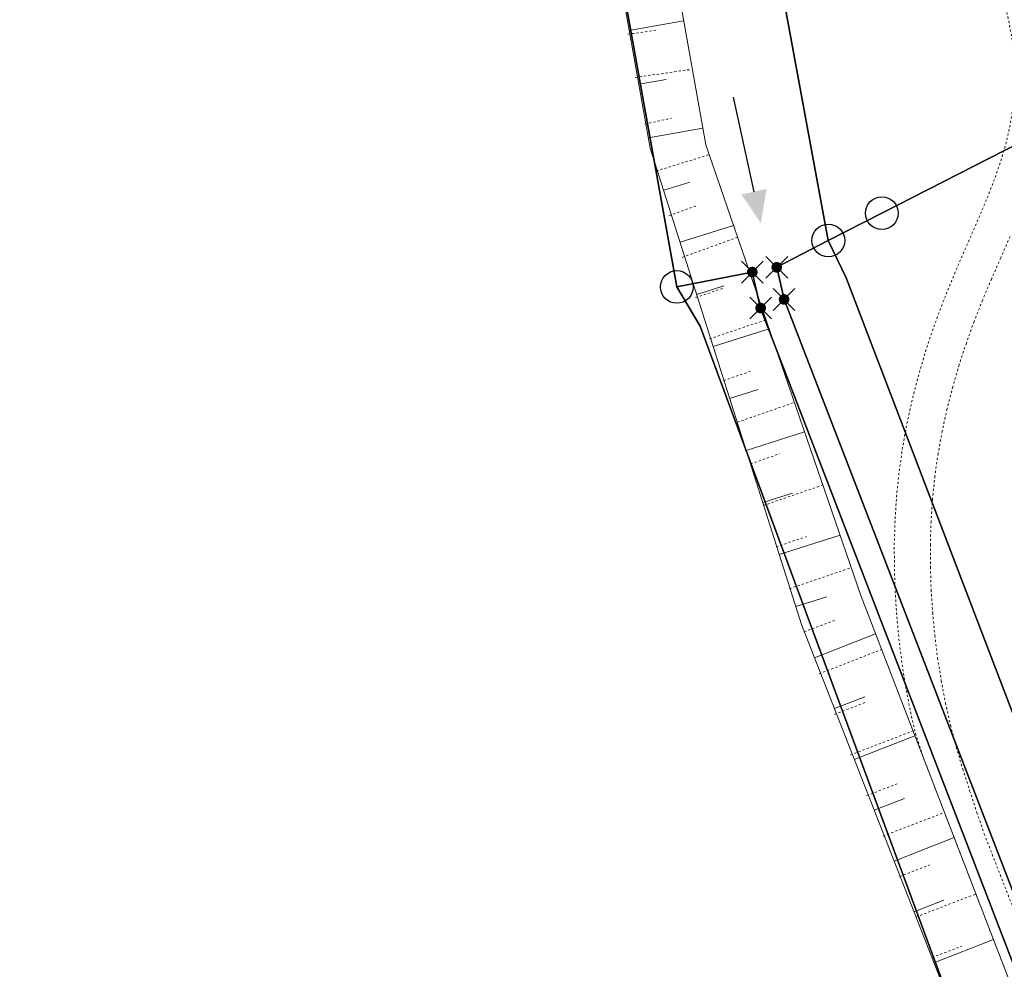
# Model space of a CAD drawing. Header units: metres. Extents: x 339653 to 341672, y 5744753 to 5747397.
# Tile 176 of 256: x 340470 to 340515, y 5746491 to 5746535. Entities that reach past the tile are written whole.
import ezdxf

# ---------------------------------------------------------------- set-up
doc = ezdxf.new("R2010")
doc.units = ezdxf.units.M
doc.header["$LTSCALE"] = 0.03
doc.header["$PDMODE"] = 3
doc.header["$PDSIZE"] = 0.5
doc.linetypes.add('ACAD_ISO03W100', pattern=[30, 12, -18])
doc.linetypes.add('Ohne Titel-11', pattern=[0.393677, 0.196838, -0.196838])
for name, color, linetype, lineweight in [('B-Topografische_Linien', 83, 'ACAD_ISO03W100', 18), ('Flurstücke_Grenzpunkte', 7, 'Continuous', 25), ('Gewässer', 7, 'Continuous', 25), ('Historie', 7, 'Continuous', 25), ('Primäres DGM', 7, 'Continuous', 25), ('Reliefformen', 7, 'Continuous', 25), ('Vegetation', 7, 'Continuous', 25)]:
    doc.layers.add(name, color=color, linetype=linetype, lineweight=lineweight)

# ---------------------------------------------------------------- blocks, each defined once
blk = doc.blocks.new('Bach', base_point=(-0.007389, 0))
blk.add_hatch(color=256).paths.add_polyline_path([(-0.5, 0), (-0.253694, 0.098522), (-0.253694, -0.098522)], flags=0)
blk.add_line((-0.253694, 0), (0.485223, 0))
blk = doc.blocks.new('Grenzpunkt mit Abmarkung (Marke)')
at = {"lineweight": -2}
blk.add_circle((0, 0), 0.499, dxfattribs=at)
blk = doc.blocks.new('Grenzpunkt. Abmarkung nach Quellenlage nicht zu spezifizieren')
at = {"lineweight": -2}
blk.add_hatch(color=256, dxfattribs=at).paths.add_polyline_path([(0, 0.165, -1), (0, -0.165, -1)], flags=0)
blk.add_point((0, 0), dxfattribs=at)

msp = doc.modelspace()

# ---------------------------------------------------------------- linework, layer by layer
at = {"layer": 'B-Topografische_Linien', "color": 83, "linetype": 'Continuous', "lineweight": 0}
for p, q in [((340497.674, 5746534.092), (340500.163, 5746534.536)), ((340498.114, 5746531.63), (340499.357, 5746531.852)), ((340498.553, 5746529.169), (340501.037, 5746529.612)), ((340499.249, 5746526.77), (340500.439, 5746527.147)), ((340500.004, 5746524.387), (340502.443, 5746525.16)), ((340500.759, 5746522.003), (340502.007, 5746522.399)), ((340501.513, 5746519.62), (340504.07, 5746520.43)), ((340502.269, 5746517.236), (340503.576, 5746517.651)), ((340503.025, 5746514.853), (340505.697, 5746515.701)), ((340503.781, 5746512.47), (340505.146, 5746512.902)), ((340504.537, 5746510.086), (340507.325, 5746510.971)), ((340505.292, 5746507.703), (340506.715, 5746508.154)), ((340506.151, 5746505.355), (340508.952, 5746506.452)), ((340507.062, 5746503.027), (340508.456, 5746503.573)), ((340507.973, 5746500.7), (340510.75, 5746501.787)), ((340508.884, 5746498.372), (340510.266, 5746498.913)), ((340509.796, 5746496.044), (340512.547, 5746497.122)), ((340510.707, 5746493.716), (340512.076, 5746494.253)), ((340511.618, 5746491.388), (340514.345, 5746492.457))]:
    msp.add_line(p, q, dxfattribs=at)
at = {"layer": 'B-Topografische_Linien', "color": 83, "linetype": 'Ohne Titel-11', "lineweight": 0}
for p, q in [((340497.602, 5746533.917), (340498.908, 5746534.101)), ((340497.949, 5746531.938), (340500.492, 5746532.305)), ((340498.385, 5746529.806), (340499.605, 5746530.069)), ((340498.909, 5746527.658), (340501.309, 5746528.393)), ((340499.491, 5746525.606), (340500.72, 5746526.053)), ((340500.094, 5746523.698), (340502.637, 5746524.621)), ((340500.707, 5746521.855), (340502, 5746522.294)), ((340501.35, 5746519.967), (340503.933, 5746520.837)), ((340501.995, 5746518.06), (340503.286, 5746518.502)), ((340502.619, 5746516.147), (340505.23, 5746517.053)), ((340503.219, 5746514.238), (340504.552, 5746514.701)), ((340503.807, 5746512.331), (340506.54, 5746513.274)), ((340504.394, 5746510.44), (340505.79, 5746510.91)), ((340505.008, 5746508.52), (340507.827, 5746509.486)), ((340505.671, 5746506.545), (340507.086, 5746507.074)), ((340506.364, 5746504.62), (340509.224, 5746505.739)), ((340507.064, 5746502.766), (340508.506, 5746503.32)), ((340507.793, 5746500.905), (340510.665, 5746502.007)), ((340508.54, 5746499.045), (340509.962, 5746499.593)), ((340509.295, 5746497.193), (340512.103, 5746498.275)), ((340510.05, 5746495.34), (340511.436, 5746495.874)), ((340510.799, 5746493.486), (340513.541, 5746494.542)), ((340511.537, 5746491.627), (340512.899, 5746492.151))]:
    msp.add_line(p, q, dxfattribs=at)
at = {"layer": 'B-Topografische_Linien', "color": 83, "linetype": 'Ohne Titel-11', "lineweight": 0, "flags": 128}
msp.add_lwpolyline([(340537.165, 5746622.734), (340536.37, 5746622.241), (340535.575, 5746621.748), (340534.779, 5746621.254), (340533.984, 5746620.76), (340533.189, 5746620.265), (340532.393, 5746619.769), (340531.599, 5746619.272), (340530.806, 5746618.775), (340530.014, 5746618.276), (340529.223, 5746617.779), (340528.433, 5746617.284), (340527.644, 5746616.79), (340526.854, 5746616.299), (340526.062, 5746615.811), (340525.269, 5746615.327), (340524.471, 5746614.845), (340523.666, 5746614.362), (340522.855, 5746613.872), (340522.041, 5746613.373), (340521.227, 5746612.859), (340520.417, 5746612.328), (340519.614, 5746611.775), (340518.82, 5746611.197), (340518.039, 5746610.589), (340517.307, 5746609.974), (340516.641, 5746609.423), (340515.843, 5746608.683), (340515.088, 5746607.958), (340514.365, 5746607.148), (340513.687, 5746606.191), (340513.077, 5746605.262), (340512.501, 5746604.305), (340511.965, 5746603.318), (340511.474, 5746602.3), (340511.036, 5746601.251), (340510.656, 5746600.17), (340510.34, 5746599.063), (340510.091, 5746597.936), (340509.912, 5746596.795), (340509.805, 5746595.643), (340509.773, 5746594.486), (340509.82, 5746593.33), (340509.944, 5746592.188), (340510.137, 5746591.066), (340510.39, 5746589.965), (340510.693, 5746588.885), (340511.038, 5746587.825), (340511.417, 5746586.786), (340511.821, 5746585.767), (340512.241, 5746584.772), (340512.661, 5746583.805), (340513.061, 5746582.866), (340513.423, 5746581.95), (340513.734, 5746581.05), (340513.98, 5746580.159), (340514.153, 5746579.265), (340514.25, 5746578.363), (340514.267, 5746577.465), (340514.2, 5746576.579), (340514.048, 5746575.701), (340513.817, 5746574.822), (340513.511, 5746573.943), (340513.139, 5746573.066), (340512.708, 5746572.195), (340512.227, 5746571.332), (340511.705, 5746570.48), (340511.15, 5746569.636), (340510.568, 5746568.791), (340509.97, 5746567.94), (340509.364, 5746567.075), (340508.761, 5746566.187), (340508.171, 5746565.27), (340507.607, 5746564.315), (340507.081, 5746563.315), (340506.608, 5746562.269), (340506.199, 5746561.182), (340505.865, 5746560.059), (340505.617, 5746558.903), (340505.467, 5746557.724), (340505.417, 5746556.538), (340505.464, 5746555.357), (340505.603, 5746554.188), (340505.828, 5746553.037), (340506.134, 5746551.916), (340506.511, 5746550.829), (340506.947, 5746549.779), (340507.43, 5746548.764), (340507.95, 5746547.78), (340508.496, 5746546.828), (340509.061, 5746545.904), (340509.635, 5746545.002), (340510.214, 5746544.119), (340510.79, 5746543.248), (340511.356, 5746542.386), (340511.907, 5746541.527), (340512.437, 5746540.668), (340512.941, 5746539.803), (340513.413, 5746538.93), (340513.845, 5746538.051), (340514.232, 5746537.164), (340514.568, 5746536.271), (340514.847, 5746535.37), (340515.064, 5746534.46), (340515.216, 5746533.538), (340515.301, 5746532.61), (340515.317, 5746531.685), (340515.262, 5746530.772), (340515.134, 5746529.874), (340514.935, 5746528.98), (340514.672, 5746528.078), (340514.353, 5746527.167), (340513.989, 5746526.242), (340513.592, 5746525.302), (340513.172, 5746524.345), (340512.744, 5746523.368), (340512.321, 5746522.367), (340511.918, 5746521.346), (340511.544, 5746520.312), (340511.202, 5746519.267), (340510.893, 5746518.211), (340510.619, 5746517.145), (340510.382, 5746516.069), (340510.184, 5746514.983), (340510.028, 5746513.888), (340509.914, 5746512.789), (340509.841, 5746511.687), (340509.807, 5746510.586), (340509.809, 5746509.485), (340509.847, 5746508.388), (340509.918, 5746507.294), (340510.021, 5746506.203), (340510.157, 5746505.115), (340510.327, 5746504.031), (340510.533, 5746502.951), (340510.776, 5746501.879), (340511.094, 5746500.893), (340511.477, 5746499.898), (340511.813, 5746499.026), (340512.21, 5746497.997), (340512.656, 5746496.839), (340514.901, 5746491.014), (340520.917, 5746475.402), (340524.251, 5746466.752)], dxfattribs=at)
at = {"layer": 'B-Topografische_Linien', "color": 83, "linetype": 'Continuous', "lineweight": 0, "flags": 128}
for points in [[(340557.164, 5746380.654), (340540.226, 5746425.295), (340508.275, 5746508.209), (340501.172, 5746528.853), (340496.116, 5746557.321), (340493.453, 5746576.524), (340498.173, 5746596.79), (340510.763, 5746605.998)], [(340490.792, 5746576.188), (340493.541, 5746557.294), (340498.637, 5746528.704), (340505.555, 5746506.877), (340526.18, 5746454.224)]]:
    msp.add_lwpolyline(points, dxfattribs=at)
at = {"layer": 'B-Topografische_Linien', "color": 83, "linetype": 'Ohne Titel-11', "lineweight": 0}
msp.add_lwpolyline([(340515.107, 5746524.65), (340514.684, 5746523.683), (340514.26, 5746522.716), (340513.849, 5746521.743), (340513.462, 5746520.763), (340513.105, 5746519.774), (340512.778, 5746518.778), (340512.484, 5746517.774), (340512.224, 5746516.762), (340512, 5746515.743), (340511.813, 5746514.718), (340511.666, 5746513.686), (340511.558, 5746512.649), (340511.489, 5746511.607), (340511.457, 5746510.562), (340511.459, 5746509.516), (340511.495, 5746508.47), (340511.563, 5746507.425), (340511.661, 5746506.383), (340511.791, 5746505.345), (340511.953, 5746504.313), (340512.149, 5746503.288), (340512.379, 5746502.271), (340512.644, 5746501.262), (340512.939, 5746500.262), (340513.256, 5746499.267), (340513.587, 5746498.277), (340513.926, 5746497.288), (340516.023, 5746491.903)], dxfattribs=at)
at = {"layer": 'Flurstücke_Grenzpunkte', "color": 83}
for points in [[(340556.976, 5746376.01), (340537.776, 5746424.857), (340540.676, 5746425.889), (340540.046, 5746427.508), (340517.427, 5746485.673), (340503.688, 5746521.376), (340503.305, 5746523.023), (340499.85, 5746522.342), (340490.824, 5746572.565), (340491.116, 5746581.77), (340490.961, 5746587.777), (340498.504, 5746602.065), (340530.978, 5746621.304), (340553.854, 5746638.79), (340626.464, 5746694.294)], [(340637.313, 5746517.818), (340625.908, 5746533.625), (340612.413, 5746551.677), (340597.526, 5746570.859), (340541.56, 5746542.251), (340509.235, 5746525.724), (340506.786, 5746524.472), (340497.79, 5746573.293), (340497.852, 5746586.147), (340503.91, 5746597.312), (340510.146, 5746600.94), (340534.943, 5746615.365), (340557.604, 5746632.492), (340577.63, 5746647.624), (340596.893, 5746662.181), (340615.222, 5746676.033), (340632.52, 5746689.108)], [(340596.893, 5746662.181), (340577.63, 5746647.624), (340557.604, 5746632.492), (340534.943, 5746615.365), (340510.146, 5746600.94), (340503.91, 5746597.312), (340497.852, 5746586.147), (340497.79, 5746573.293), (340506.786, 5746524.472), (340504.425, 5746523.243), (340504.759, 5746521.771), (340515.841, 5746493.086), (340518.432, 5746486.182), (340541.052, 5746427.95), (340541.605, 5746426.527), (340541.82, 5746425.974), (340544.862, 5746426.199), (340546.839, 5746420.979)], [(340291.176, 5746601.849), (340446.88, 5746586.035), (340484.442, 5746582.23), (340491.116, 5746581.77), (340490.824, 5746572.565), (340499.85, 5746522.342), (340503.305, 5746523.023), (340503.688, 5746521.376), (340517.427, 5746485.673), (340540.046, 5746427.508), (340540.676, 5746425.889), (340537.776, 5746424.857), (340556.976, 5746376.01), (340496.148, 5746366.739), (340445.918, 5746358.729), (340437.59, 5746356.154), (340428.771, 5746353.428), (340409.99, 5746350.865), (340390.668, 5746355.81), (340345.153, 5746367.507)]]:
    msp.add_lwpolyline(points, dxfattribs=at)
msp.add_lwpolyline([(340515.841, 5746493.086), (340504.759, 5746521.771), (340504.425, 5746523.243), (340506.786, 5746524.472), (340509.235, 5746525.724), (340541.56, 5746542.251), (340597.526, 5746570.859), (340612.413, 5746551.677), (340625.908, 5746533.625), (340637.313, 5746517.818), (340648.471, 5746501.835), (340641.473, 5746501.375), (340564.932, 5746496.342), (340518.859, 5746493.312)], close=True, dxfattribs=at)
at = {"layer": 'Gewässer', "color": 83}
for points in [[(340556.976, 5746376.01), (340537.776, 5746424.857), (340540.676, 5746425.889), (340540.046, 5746427.508), (340517.427, 5746485.673), (340503.688, 5746521.376), (340503.305, 5746523.023), (340499.85, 5746522.342), (340490.824, 5746572.565), (340491.116, 5746581.77), (340490.961, 5746587.777), (340498.504, 5746602.065), (340530.978, 5746621.304), (340553.854, 5746638.79), (340626.464, 5746694.294)], [(340596.893, 5746662.181), (340577.63, 5746647.624), (340557.604, 5746632.492), (340534.943, 5746615.365), (340510.146, 5746600.94), (340503.91, 5746597.312), (340497.852, 5746586.147), (340497.79, 5746573.293), (340506.786, 5746524.472), (340504.425, 5746523.243), (340504.759, 5746521.771), (340515.841, 5746493.086), (340518.432, 5746486.182), (340541.052, 5746427.95), (340541.605, 5746426.527), (340541.82, 5746425.974), (340544.862, 5746426.199), (340546.839, 5746420.979)]]:
    msp.add_lwpolyline(points, dxfattribs=at)
for points in [[(340515.841, 5746493.086), (340504.759, 5746521.771), (340504.425, 5746523.243), (340506.786, 5746524.472), (340507.605, 5746522.754), (340518.859, 5746493.312), (340521.125, 5746486.817), (340543.048, 5746429.364), (340543.463, 5746428.277), (340544.645, 5746426.758), (340541.605, 5746426.527), (340541.052, 5746427.95), (340518.432, 5746486.182)], [(340500.919, 5746520.548), (340499.85, 5746522.342), (340503.305, 5746523.023), (340503.688, 5746521.376), (340517.427, 5746485.673), (340540.046, 5746427.508), (340540.676, 5746425.889), (340537.776, 5746424.857), (340536.951, 5746426.681), (340514.387, 5746484.095)]]:
    msp.add_lwpolyline(points, close=True, dxfattribs=at)
at = {"layer": 'Historie', "color": 83}
msp.add_lwpolyline([(340497.79, 5746573.293), (340497.852, 5746586.147), (340503.91, 5746597.312), (340510.146, 5746600.94), (340539.878, 5746545.153), (340541.56, 5746542.251), (340509.235, 5746525.724), (340506.786, 5746524.472)], close=True, dxfattribs=at)
at = {"layer": 'Primäres DGM', "color": 83}
for points in [[(340544.645, 5746426.758), (340541.605, 5746426.527), (340541.052, 5746427.95), (340518.432, 5746486.182), (340515.841, 5746493.086), (340504.759, 5746521.771), (340504.425, 5746523.243), (340506.786, 5746524.472)], [(340506.786, 5746524.472), (340507.605, 5746522.754), (340518.859, 5746493.312), (340521.125, 5746486.817), (340543.463, 5746428.277), (340544.645, 5746426.758)], [(340499.85, 5746522.342), (340503.305, 5746523.023), (340503.688, 5746521.376), (340517.427, 5746485.673), (340540.046, 5746427.508), (340540.676, 5746425.889), (340537.776, 5746424.857)], [(340537.776, 5746424.857), (340536.951, 5746426.681), (340514.387, 5746484.095), (340500.919, 5746520.548), (340499.85, 5746522.342)]]:
    msp.add_lwpolyline(points, dxfattribs=at)
at = {"layer": 'Reliefformen', "color": 83}
for points in [[(340515.841, 5746493.086), (340504.759, 5746521.771), (340504.425, 5746523.243), (340506.786, 5746524.472), (340507.605, 5746522.754), (340518.859, 5746493.312), (340521.125, 5746486.817), (340543.463, 5746428.277), (340544.645, 5746426.758), (340541.605, 5746426.527), (340541.052, 5746427.95), (340518.432, 5746486.182)], [(340514.387, 5746484.095), (340500.919, 5746520.548), (340499.85, 5746522.342), (340503.305, 5746523.023), (340503.688, 5746521.376), (340517.427, 5746485.673), (340540.046, 5746427.508), (340540.676, 5746425.889), (340537.776, 5746424.857), (340536.951, 5746426.681)]]:
    msp.add_lwpolyline(points, close=True, dxfattribs=at)
at = {"layer": 'Vegetation', "color": 83}
for points in [[(340637.313, 5746517.818), (340625.908, 5746533.625), (340612.413, 5746551.677), (340597.526, 5746570.859), (340541.56, 5746542.251), (340509.235, 5746525.724), (340506.786, 5746524.472), (340497.79, 5746573.293), (340497.852, 5746586.147), (340503.91, 5746597.312), (340510.146, 5746600.94), (340534.943, 5746615.365), (340557.604, 5746632.492), (340577.63, 5746647.624), (340596.893, 5746662.181), (340615.222, 5746676.033), (340632.52, 5746689.108)], [(340291.176, 5746601.849), (340446.88, 5746586.035), (340484.442, 5746582.23), (340491.116, 5746581.77), (340490.824, 5746572.565), (340499.85, 5746522.342), (340500.919, 5746520.548), (340514.387, 5746484.095), (340536.951, 5746426.681), (340537.776, 5746424.857), (340556.976, 5746376.01), (340496.148, 5746366.739), (340445.918, 5746358.729), (340437.59, 5746356.154), (340437.164, 5746360.494), (340435.679, 5746375.618), (340439.195, 5746440.697), (340442.449, 5746463.903), (340351.014, 5746468.173)]]:
    msp.add_lwpolyline(points, dxfattribs=at)
msp.add_lwpolyline([(340597.526, 5746570.859), (340612.413, 5746551.677), (340625.908, 5746533.625), (340637.313, 5746517.818), (340648.471, 5746501.835), (340653.443, 5746494.469), (340659.345, 5746485.726), (340669.967, 5746469.45), (340680.334, 5746453.011), (340684.717, 5746445.074), (340683.038, 5746443.509), (340676.064, 5746439.904), (340663.356, 5746438.802), (340623.738, 5746435.72), (340579.196, 5746432.087), (340543.048, 5746429.364), (340521.125, 5746486.817), (340518.859, 5746493.312), (340507.605, 5746522.754), (340506.786, 5746524.472), (340509.235, 5746525.724), (340541.56, 5746542.251)], close=True, dxfattribs=at)

# ---------------------------------------------------------------- block references
at = {"layer": 'Flurstücke_Grenzpunkte', "color": 83, "xscale": 1.5, "yscale": 1.5, "zscale": 1.5}
for name, p in [('Grenzpunkt mit Abmarkung (Marke)', (340509.235, 5746525.724)), ('Grenzpunkt mit Abmarkung (Marke)', (340506.786, 5746524.472)), ('Grenzpunkt. Abmarkung nach Quellenlage nicht zu spezifizieren', (340504.425, 5746523.243)), ('Grenzpunkt. Abmarkung nach Quellenlage nicht zu spezifizieren', (340503.305, 5746523.023)), ('Grenzpunkt mit Abmarkung (Marke)', (340499.85, 5746522.342)), ('Grenzpunkt. Abmarkung nach Quellenlage nicht zu spezifizieren', (340503.688, 5746521.376)), ('Grenzpunkt. Abmarkung nach Quellenlage nicht zu spezifizieren', (340504.759, 5746521.771))]:
    msp.add_blockref(name, p, dxfattribs=at)
at = {"layer": 'Gewässer', "color": 83, "xscale": 6, "yscale": 6, "zscale": 6, "rotation": 102.19946485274}
msp.add_blockref('Bach', (340503.071, 5746528.151), dxfattribs=at)

doc.saveas('drawing.dxf')
